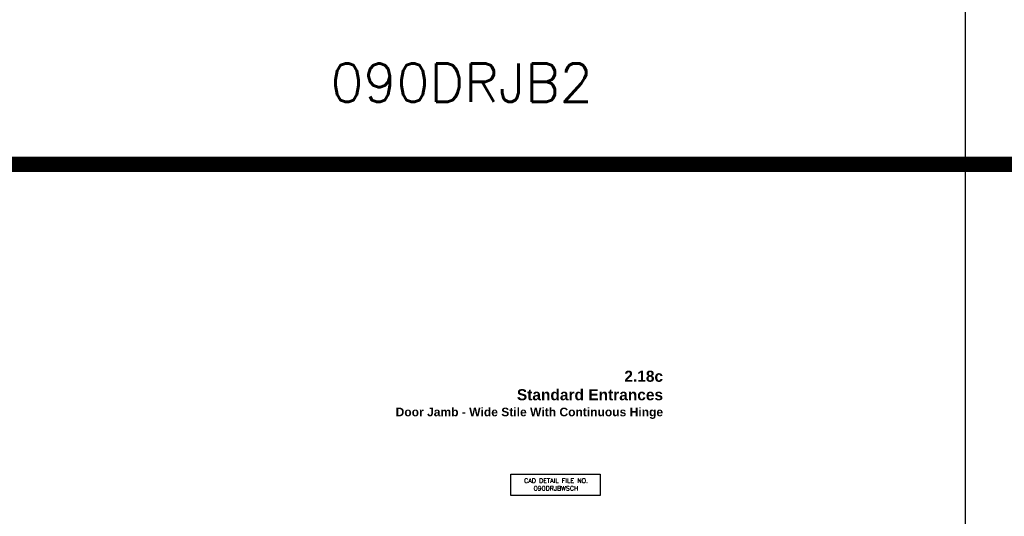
# Model space of a CAD drawing. Extents: x 0 to 123, y 0 to 90.
# Tile 50 of 59: x 76 to 92, y 69 to 77. Entities that reach past the tile are written whole.
import ezdxf

# ---------------------------------------------------------------- set-up
doc = ezdxf.new("R2010")
doc.units = 0
doc.header["$MEASUREMENT"] = 0
doc.layers.add('R-ANNO-TEXT', color=6, linetype='CONTINUOUS')
doc.layers.add('TITLE', color=7, linetype='CONTINUOUS')
doc.styles.get("Standard").update_dxf_attribs({"font": 'simplex'})

msp = doc.modelspace()

# ---------------------------------------------------------------- linework, layer by layer
at = {"layer": 'R-ANNO-TEXT'}
msp.add_lwpolyline([(83.5224702, 69.8421134), (84.9739501, 69.8421134), (84.9739501, 69.5000505), (83.5224702, 69.5000505)], close=True, dxfattribs=at)
at = {"layer": 'TITLE'}
msp.add_line((90.9080005, 89.8789502), (90.9080005, 14.8789502), dxfattribs=at)
at = {"layer": 'TITLE', "const_width": 0.25}
msp.add_lwpolyline([(0.25, 74.8789502), (122.9080005, 74.8789502)], dxfattribs=at)

# ---------------------------------------------------------------- texts
at = {"layer": 'R-ANNO-TEXT', "insert": (84.2591524, 69.7765306), "char_height": 0.075, "width": 1.875, "attachment_point": 2}
msp.add_mtext('CAD DETAIL FILE NO.\\P090DRJBWSCH', dxfattribs=at)
at = {"layer": 'TITLE'}
msp.add_text('090DRJB2', height=0.625, dxfattribs=at).set_placement((80.5955307, 75.8917958))
at = {"layer": 'TITLE', "insert": (85.9983999, 71.5247352, 6.2106922), "char_height": 0.18, "width": 7.44, "attachment_point": 3}
msp.add_mtext('{\\fArial|b1|i0|c0|p34;2.18c\\PStandard Entrances\\P\\H0.7778x;Door Jamb - Wide Stile With Continuous Hinge}', dxfattribs=at)

doc.saveas('drawing.dxf')
